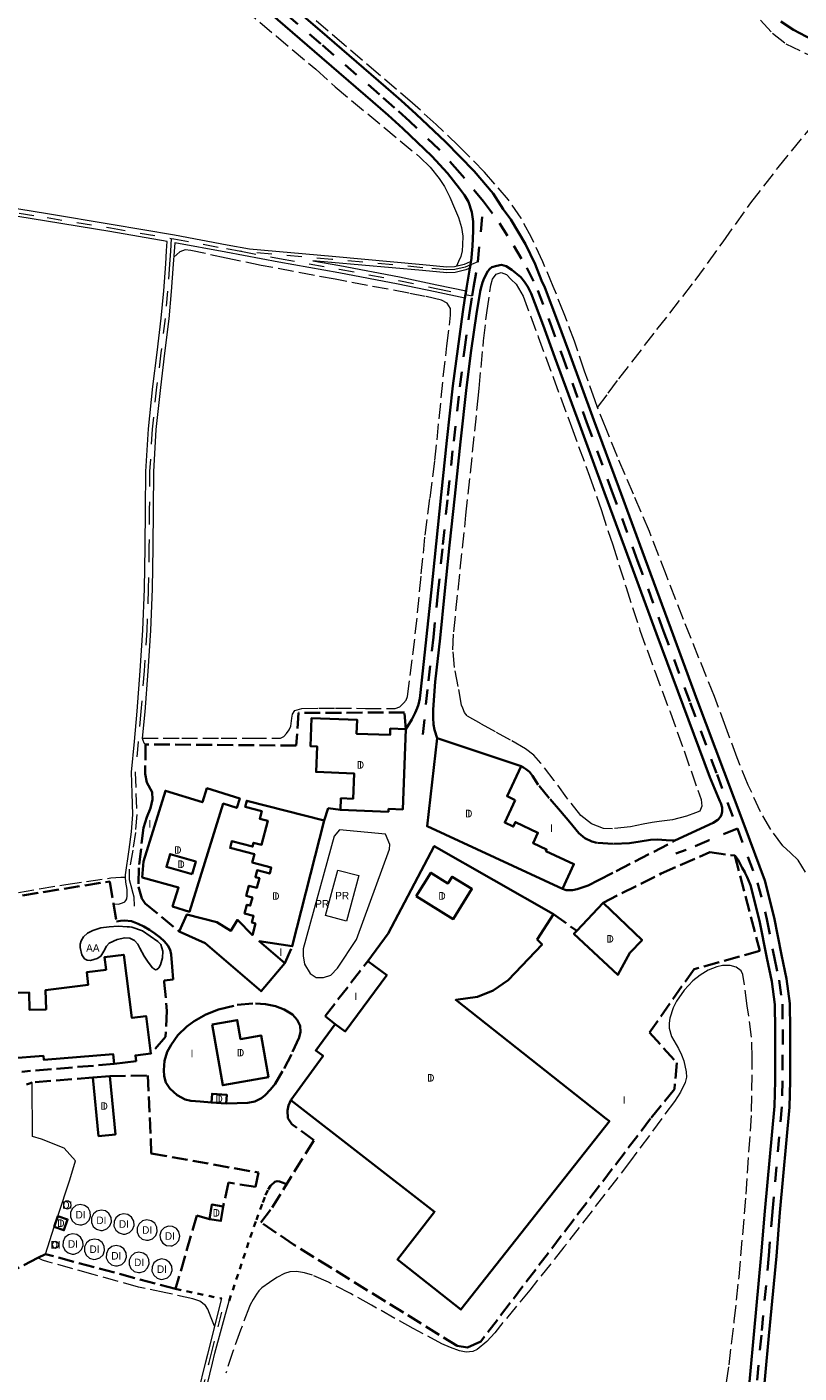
# Model space of a CAD drawing. Header units: metres. Extents: x 397317 to 400830, y 4588008 to 4590370.
# Tile 27 of 88: x 398457 to 398714, y 4588972 to 4589419. Entities that reach past the tile are written whole.
import ezdxf
from ezdxf.enums import TextEntityAlignment as Align

# ---------------------------------------------------------------- set-up
doc = ezdxf.new("R2010")
doc.units = ezdxf.units.M
doc.header["$MEASUREMENT"] = 0
for name, pattern in [('bt5mv20_nopinta', [10, 5, -5]), ('bt5mv20_tlin1', [7, 5.25, -1.75]), ('bt5mv20_tlin7', [3.75, 1.875, -1.875])]:
    doc.linetypes.add(name, pattern=pattern)
for name, color, linetype, lineweight in [('ARB01_CN', 7, 'Continuous', 15), ('ARB01_LN', 7, 'Continuous', 15), ('COB01_LN', 7, 'Continuous', 15), ('DIP01_CN', 7, 'Continuous', 15), ('DIP01_LN', 7, 'Continuous', 15), ('EDI01_CN', 7, 'Continuous', 15), ('EDI01_LN', 7, 'Continuous', 15), ('ELU02_CN', 7, 'Continuous', 15), ('ELU02_LN', 7, 'Continuous', 15), ('ESP02_LN', 7, 'Continuous', 15), ('ILL01_CN', 7, 'Continuous', 15), ('ILL01_LN', 7, 'Continuous', 15), ('PAR01_LN', 7, 'Continuous', 15), ('PAU01_LN', 7, 'Continuous', 15), ('VIA01_LN', 7, 'Continuous', 15), ('VIA04_LN', 7, 'Continuous', 15), ('VIA16_LN', 7, 'Continuous', 15), ('VIA19_LN', 7, 'Continuous', 15)]:
    doc.layers.add(name, color=color, linetype=linetype, lineweight=lineweight)
doc.styles.add('034', font='txt')

msp = doc.modelspace()

# ---------------------------------------------------------------- linework, layer by layer
at = {"layer": 'ARB01_LN', "color": 3, "linetype": 'bt5mv20_nopinta', "lineweight": 25}
msp.add_polyline3d([(398495.67, 4589119.02, 139.25), (398498.23, 4589117.29, 139.2), (398500.8, 4589115.55, 139.17), (398501.78, 4589114.49, 139.16), (398502.5, 4589112.3, 139.17), (398502.4, 4589110.04, 139.17), (398501.67, 4589107.78, 139.17), (398501.13, 4589106.79, 139.17), (398500.49, 4589106.17, 139.17), (398499.98, 4589106.09, 139.16), (398499.04, 4589106.69, 139.13), (398497.6, 4589108.62, 139.05), (398496.24, 4589110.65, 138.99), (398494.86, 4589113.27, 138.97), (398494.15, 4589114.58, 138.98), (398493.04, 4589115.79, 138.99), (398491.47, 4589116.57, 139.01), (398489.88, 4589116.7, 139.05), (398487.25, 4589116.17, 139.19), (398484.65, 4589114.91, 139.29), (398483.71, 4589113.99, 139.29), (398482.84, 4589112.23, 139.29), (398481.86, 4589110.67, 139.29), (398480.67, 4589109.87, 139.29), (398478.42, 4589109.18, 139.29), (398477.35, 4589109.27, 139.29), (398476.49, 4589109.77, 139.29), (398475.6, 4589111.06, 139.29), (398475, 4589113.45, 139.29), (398475.05, 4589114.63, 139.29), (398475.36, 4589115.68, 139.29), (398476.16, 4589117.06, 139.29), (398477.41, 4589118.22, 139.29), (398479.18, 4589119.16, 139.29), (398481.87, 4589120.05, 139.29), (398484.64, 4589120.42, 139.29), (398487.64, 4589120.55, 139.29), (398490.64, 4589120.42, 139.29), (398491.43, 4589120.33, 139.29), (398492.21, 4589120.24, 139.29), (398495.67, 4589119.02, 139.25)], dxfattribs=at)
at = {"layer": 'COB01_LN', "color": 92, "linetype": 'bt5mv20_nopinta', "lineweight": 35}
msp.add_polyline3d([(398728.66, 4589411.28, 143.45), (398727.37, 4589411.32, 143.75), (398723.97, 4589412.6, 144.76), (398720.57, 4589414.18, 145.59), (398716.28, 4589416.24, 146.07), (398712, 4589418.43, 146.4), (398707.02, 4589421.72, 146.72)], dxfattribs=at)
at = {"layer": 'DIP01_LN', "color": 6, "linetype": 'Continuous', "lineweight": 15}
for points in [[(398470.79, 4589026.63, 135.71), (398471.64, 4589026.98, 135.71), (398472.06, 4589027.79, 135.71), (398471.87, 4589028.68, 135.71), (398471.15, 4589029.24, 135.71), (398470.24, 4589029.21, 135.71), (398469.55, 4589028.61, 135.71), (398469.41, 4589027.71, 135.71), (398469.88, 4589026.93, 135.71), (398470.75, 4589026.63, 135.71), (398470.79, 4589026.63, 135.71)], [(398475.53, 4589021.35, 140.16), (398476.91, 4589021.84, 140.16), (398477.96, 4589022.86, 140.16), (398478.47, 4589024.23, 140.16), (398478.36, 4589025.69, 140.16), (398477.64, 4589026.97, 140.16), (398476.46, 4589027.82, 140.16), (398475.02, 4589028.09, 140.16), (398473.6, 4589027.74, 140.16), (398472.46, 4589026.81, 140.16), (398471.82, 4589025.5, 140.16), (398471.8, 4589024.03, 140.16), (398472.39, 4589022.7, 140.16), (398473.5, 4589021.73, 140.16), (398474.9, 4589021.33, 140.16), (398475.53, 4589021.35, 140.16)], [(398482.46, 4589019.49, 140.16), (398483.84, 4589019.98, 140.16), (398484.89, 4589021, 140.16), (398485.4, 4589022.37, 140.16), (398485.29, 4589023.83, 140.16), (398484.57, 4589025.11, 140.16), (398483.39, 4589025.96, 140.16), (398481.95, 4589026.23, 140.16), (398480.53, 4589025.88, 140.16), (398479.39, 4589024.95, 140.16), (398478.75, 4589023.64, 140.16), (398478.73, 4589022.17, 140.16), (398479.32, 4589020.84, 140.16), (398480.43, 4589019.87, 140.16), (398481.83, 4589019.47, 140.16), (398482.46, 4589019.49, 140.16)], [(398489.96, 4589018.26, 140.16), (398491.34, 4589018.75, 140.16), (398492.39, 4589019.77, 140.16), (398492.9, 4589021.14, 140.16), (398492.79, 4589022.6, 140.16), (398492.07, 4589023.88, 140.16), (398490.89, 4589024.73, 140.16), (398489.45, 4589025, 140.16), (398488.03, 4589024.65, 140.16), (398486.89, 4589023.72, 140.16), (398486.25, 4589022.41, 140.16), (398486.23, 4589020.94, 140.16), (398486.82, 4589019.61, 140.16), (398487.93, 4589018.64, 140.16), (398489.33, 4589018.24, 140.16), (398489.96, 4589018.26, 140.16)], [(398497.66, 4589016.25, 140.51), (398499.04, 4589016.74, 140.51), (398500.09, 4589017.76, 140.51), (398500.6, 4589019.13, 140.51), (398500.49, 4589020.59, 140.51), (398499.77, 4589021.87, 140.51), (398498.59, 4589022.72, 140.51), (398497.15, 4589022.99, 140.51), (398495.73, 4589022.64, 140.51), (398494.59, 4589021.71, 140.51), (398493.95, 4589020.4, 140.51), (398493.93, 4589018.93, 140.51), (398494.52, 4589017.6, 140.51), (398495.63, 4589016.63, 140.51), (398497.03, 4589016.23, 140.51), (398497.66, 4589016.25, 140.51)], [(398473.01, 4589011.63, 139.58), (398474.39, 4589012.12, 139.58), (398475.44, 4589013.14, 139.58), (398475.95, 4589014.51, 139.58), (398475.84, 4589015.97, 139.58), (398475.12, 4589017.25, 139.58), (398473.94, 4589018.1, 139.58), (398472.5, 4589018.37, 139.58), (398471.08, 4589018.02, 139.58), (398469.94, 4589017.09, 139.58), (398469.3, 4589015.78, 139.58), (398469.28, 4589014.31, 139.58), (398469.87, 4589012.98, 139.58), (398470.98, 4589012.01, 139.58), (398472.38, 4589011.61, 139.58), (398473.01, 4589011.63, 139.58)], [(398505.52, 4589014.41, 140.51), (398506.83, 4589015.03, 140.51), (398507.75, 4589016.14, 140.51), (398508.11, 4589017.55, 140.51), (398507.84, 4589018.97, 140.52), (398506.99, 4589020.14, 140.52), (398505.72, 4589020.84, 140.52), (398504.27, 4589020.93, 140.52), (398502.92, 4589020.39, 140.52), (398501.93, 4589019.34, 140.52), (398501.49, 4589017.96, 140.52), (398501.67, 4589016.52, 140.51), (398502.45, 4589015.3, 140.51), (398503.67, 4589014.52, 140.51), (398505.11, 4589014.34, 140.51), (398505.52, 4589014.41, 140.51)], [(398466.85, 4589013.6, 135.71), (398467.61, 4589013.94, 135.71), (398467.92, 4589014.7, 135.71), (398467.61, 4589015.47, 135.71), (398466.86, 4589015.81, 135.71), (398466.08, 4589015.53, 135.71), (398465.71, 4589014.79, 135.71), (398465.96, 4589014, 135.71), (398466.68, 4589013.61, 135.71), (398466.85, 4589013.6, 135.71)], [(398480.16, 4589009.89, 139.53), (398481.54, 4589010.38, 139.53), (398482.59, 4589011.4, 139.53), (398483.1, 4589012.77, 139.53), (398482.99, 4589014.23, 139.53), (398482.27, 4589015.51, 139.53), (398481.09, 4589016.36, 139.53), (398479.65, 4589016.63, 139.53), (398478.23, 4589016.28, 139.53), (398477.09, 4589015.35, 139.53), (398476.45, 4589014.04, 139.53), (398476.43, 4589012.57, 139.53), (398477.02, 4589011.24, 139.53), (398478.13, 4589010.27, 139.53), (398479.53, 4589009.87, 139.53), (398480.16, 4589009.89, 139.53)], [(398487.42, 4589007.7, 139.64), (398488.8, 4589008.19, 139.64), (398489.85, 4589009.21, 139.64), (398490.36, 4589010.58, 139.64), (398490.25, 4589012.04, 139.64), (398489.53, 4589013.32, 139.64), (398488.35, 4589014.17, 139.64), (398486.91, 4589014.44, 139.64), (398485.49, 4589014.09, 139.64), (398484.35, 4589013.16, 139.64), (398483.71, 4589011.85, 139.64), (398483.69, 4589010.38, 139.64), (398484.28, 4589009.05, 139.64), (398485.39, 4589008.08, 139.64), (398486.79, 4589007.68, 139.64), (398487.42, 4589007.7, 139.64)], [(398494.99, 4589005.5, 140.19), (398496.37, 4589005.99, 140.19), (398497.42, 4589007.01, 140.19), (398497.93, 4589008.38, 140.19), (398497.82, 4589009.84, 140.19), (398497.1, 4589011.12, 140.19), (398495.92, 4589011.97, 140.19), (398494.48, 4589012.24, 140.19), (398493.06, 4589011.89, 140.19), (398491.92, 4589010.96, 140.19), (398491.28, 4589009.65, 140.19), (398491.26, 4589008.18, 140.19), (398491.85, 4589006.85, 140.19), (398492.96, 4589005.88, 140.19), (398494.36, 4589005.48, 140.19), (398494.99, 4589005.5, 140.19)], [(398502.59, 4589003.25, 140.17), (398503.97, 4589003.74, 140.17), (398505.02, 4589004.76, 140.17), (398505.53, 4589006.13, 140.17), (398505.42, 4589007.59, 140.17), (398504.7, 4589008.87, 140.17), (398503.52, 4589009.72, 140.17), (398502.08, 4589009.99, 140.17), (398500.66, 4589009.64, 140.17), (398499.52, 4589008.71, 140.17), (398498.88, 4589007.4, 140.17), (398498.86, 4589005.93, 140.17), (398499.45, 4589004.6, 140.17), (398500.56, 4589003.63, 140.17), (398501.96, 4589003.23, 140.17), (398502.59, 4589003.25, 140.17)]]:
    msp.add_polyline3d(points, dxfattribs=at)
at = {"layer": 'EDI01_LN', "color": 1, "linetype": 'Continuous', "lineweight": 35}
for points in [[(398583.21, 4589186.07, 148.44), (398582.18, 4589159.39, 148.26), (398577.48, 4589159.57, 149.34), (398577.45, 4589158.61, 149.34), (398561.48, 4589159.23, 149.34), (398561.63, 4589163.11, 149.34), (398565.71, 4589162.95, 149.34), (398566.03, 4589171.35, 148.01), (398553.42, 4589171.84, 144.28), (398553.74, 4589180.3, 143.86), (398551.55, 4589180.38, 142.97), (398551.91, 4589189.75, 142.97), (398567.02, 4589189.17, 142.97), (398566.85, 4589184.54, 148.44), (398577.97, 4589184.12, 148.44), (398578.05, 4589186.27, 148.44), (398583.21, 4589186.07, 148.44)], [(398619.6, 4589162.48, 140.02), (398616.11, 4589155, 140.02), (398618.93, 4589153.68, 139.99), (398619.62, 4589155.15, 139.85), (398627.1, 4589151.66, 139.85), (398625.48, 4589148.19, 142.78), (398630.01, 4589146.08, 142.77), (398629.77, 4589145.56, 142.77), (398639.08, 4589141.21, 142.77), (398635.28, 4589132.99, 143.91), (398590.26, 4589153.81, 143.46), (398593.6, 4589183.02, 146.27), (398621.51, 4589173.72, 140.67), (398616.86, 4589163.76, 140.38), (398619.6, 4589162.48, 140.02)], [(398495.58, 4589136.74, 142.6), (398496, 4589142.13, 143.2), (398503.35, 4589165.59, 143.2), (398515.62, 4589161.75, 143.2), (398517.09, 4589166.44, 143.2), (398528.03, 4589163.02, 142.48), (398527.05, 4589159.89, 142.44), (398522.54, 4589161.3, 143.72), (398511.29, 4589125.4, 142.3), (398505.73, 4589127.15, 142.2), (398507.68, 4589133.39, 143.35), (398495.58, 4589136.74, 142.6)], [(398507.93, 4589118.77, 143.2), (398510.48, 4589124.47, 143.13), (398520.46, 4589121.87, 143.13), (398525.08, 4589119.07, 144.36), (398527.26, 4589122.67, 144.33), (398532.25, 4589117.65, 145.58), (398533.24, 4589121.46, 145.49), (398532.06, 4589121.77, 142.25), (398532.64, 4589124.02, 142.21), (398529.66, 4589124.79, 142.21), (398530.42, 4589127.71, 142.21), (398531.53, 4589127.42, 142.21), (398532.23, 4589130.11, 142.21), (398530.19, 4589130.64, 142.21), (398531.06, 4589134.02, 142.21), (398533.71, 4589133.34, 142.21), (398534.54, 4589136.53, 142.21), (398533.22, 4589136.88, 142.21), (398533.81, 4589139.15, 142.21), (398537.98, 4589138.07, 146.16), (398538.5, 4589140.07, 146.33), (398532.17, 4589141.72, 142.51), (398532.89, 4589144.48, 142.51), (398524.82, 4589146.58, 142.51), (398525.41, 4589148.85, 142.51), (398532.3, 4589147.06, 142.51), (398532.62, 4589148.31, 142.51), (398535.28, 4589147.62, 142.51), (398537.36, 4589155.62, 143.14), (398534.69, 4589156.31, 142.48), (398535.34, 4589158.79, 142.33), (398529.83, 4589160.22, 142.33), (398530.35, 4589162.24, 142.33), (398556.09, 4589155.71, 146.07), (398545.49, 4589113.91, 146), (398534.51, 4589115.59, 146), (398543.05, 4589108.27, 143.73), (398535.1, 4589098.99, 143.71), (398516.5, 4589114.94, 143.47), (398507.93, 4589118.77, 143.2)], [(398544.95, 4589062.81, 141.83), (398592.76, 4589025.7, 143.38), (398580.43, 4589009.82, 140.84), (398586.19, 4589005.26, 141.32), (398601.5, 4588993.18, 142.6), (398650.9, 4589055.78, 142.6), (398649.69, 4589056.73, 142.6), (398599.82, 4589096.1, 142.6), (398607.06, 4589097.14, 142.1), (398612.22, 4589099.16, 141.86), (398617.19, 4589102.66, 141.86), (398628.52, 4589114.46, 141.86), (398626.9, 4589116.12, 146.37), (398632.3, 4589124.63, 142.11), (398592.67, 4589147.21, 144.67), (398577.35, 4589118.12, 144.4), (398570.61, 4589108.96, 144.4), (398576.87, 4589104.35, 144.4), (398563.07, 4589085.59, 143.09), (398559.74, 4589088.05, 141.3), (398553.28, 4589079.28, 141.19), (398555.74, 4589077.47, 141.85), (398544.95, 4589062.81, 141.83)], [(398512.17, 4589137.82, 144.03), (398503.65, 4589140.27, 144.03), (398504.87, 4589144.53, 144.03), (398513.39, 4589142.08, 144.03), (398512.17, 4589137.82, 144.03)], [(398586.7, 4589130.55, 142.82), (398598.95, 4589122.94, 144.56), (398605.17, 4589132.95, 146.23), (398598.6, 4589137.03, 144.84), (398597.23, 4589134.82, 143.63), (398591.55, 4589138.35, 143.43), (398586.7, 4589130.55, 142.82)], [(398648.78, 4589128.39, 142.48), (398640.01, 4589119.02, 142.91), (398639.1, 4589118.05, 142.95), (398653.71, 4589104.37, 142.95), (398657.66, 4589111.71, 142.48), (398661.75, 4589115.99, 142.48), (398648.78, 4589128.39, 142.48)], [(398486.35, 4589074.82, 141.02), (398485.93, 4589078.07, 142.7), (398462.87, 4589076.19, 142.68), (398462.76, 4589077.5, 142.61), (398451.4, 4589076.57, 141.83), (398450.69, 4589098.35, 141.66), (398458.02, 4589098.59, 141.66), (398458.2, 4589092.77, 141.7), (398463.66, 4589092.95, 143.54), (398463.45, 4589099.32, 141.52), (398477.71, 4589101.14, 144.98), (398477.18, 4589105.27, 144.81), (398483.62, 4589106.1, 144.8), (398483.09, 4589110.3, 144.52), (398489.47, 4589111.12, 144.42), (398492.18, 4589090.11, 144.41), (398496.89, 4589090.72, 142.95), (398498.49, 4589078.31, 142.4), (398493.33, 4589077.65, 142.24), (398493.58, 4589075.75, 141.08), (398486.35, 4589074.82, 141.02)], [(398518.85, 4589087.91, 140.34), (398522.37, 4589067.74, 140.33), (398537.53, 4589070.39, 140.38), (398535.11, 4589084.28, 143.59), (398528.29, 4589083.09, 143.59), (398527.19, 4589089.37, 143.59), (398518.85, 4589087.91, 140.34)], [(398484.82, 4589070.79, 145.44), (398479.24, 4589070.25, 145.44), (398481.12, 4589050.86, 145.44), (398486.7, 4589051.4, 145.44), (398484.82, 4589070.79, 145.44)], [(398523.51, 4589061.61, 139.06), (398523.71, 4589064.59, 139.06), (398518.83, 4589064.92, 139.06), (398518.63, 4589061.94, 139.06), (398523.51, 4589061.61, 139.06)], [(398517.98, 4589023.21, 141.37), (398521.76, 4589022.62, 141.37), (398522.51, 4589027.46, 141.37), (398518.73, 4589028.05, 141.37), (398517.98, 4589023.21, 141.37)], [(398466.4, 4589020.63, 135.02), (398469.59, 4589019.55, 135.02), (398470.8, 4589023.13, 135.02), (398467.57, 4589024.22, 135.02), (398466.4, 4589020.63, 135.02)]]:
    msp.add_polyline3d(points, dxfattribs=at)
at = {"layer": 'ELU02_LN', "color": 3, "linetype": 'Continuous', "lineweight": 15}
for points in [[(398559.38, 4589150.48, 139.89), (398549.14, 4589113.08, 138.8), (398549.08, 4589110.73, 138.78), (398549.56, 4589107.95, 138.7), (398551.45, 4589104.82, 138.5), (398553.42, 4589103.57, 138.5), (398555.85, 4589103.48, 138.5), (398558.28, 4589104.27, 138.58), (398560.54, 4589106.6, 138.72), (398566.79, 4589116.13, 139.29), (398577.78, 4589146.17, 139.52), (398577.86, 4589147.74, 139.52), (398576.42, 4589151.19, 139.77), (398561.17, 4589152.58, 139.97), (398559.38, 4589150.48, 139.89)], [(398556.55, 4589124.1, 139.23), (398560.63, 4589139.25, 139.24), (398567.55, 4589137.39, 139.24), (398563.47, 4589122.24, 139.23), (398556.55, 4589124.1, 139.23)]]:
    msp.add_polyline3d(points, dxfattribs=at)
at = {"layer": 'ESP02_LN', "color": 254, "linetype": 'bt5mv20_tlin7', "lineweight": 35}
for points in [[(398524.49, 4588996.11, 132.39), (398528.01, 4589006.61, 132.88), (398531.52, 4589017.1, 133.38), (398533.55, 4589022.95, 133.94), (398535.69, 4589028.76, 134.64), (398536.62, 4589031.16, 134.72), (398537.51, 4589033.06, 134.69), (398538.29, 4589034.32, 134.68), (398539.66, 4589035.6, 134.77), (398540.42, 4589035.83, 134.89), (398541.25, 4589035.72, 135.09), (398542.43, 4589035.29, 135.42), (398543.61, 4589034.87, 135.75)], [(398506.69, 4589000.04, 133.02), (398522.05, 4588996.81, 132.46)]]:
    msp.add_polyline3d(points, dxfattribs=at)
at = {"layer": 'ILL01_LN', "color": 150, "linetype": 'bt5mv20_tlin1', "lineweight": 35}
for points in [[(398583.21, 4589186.07, 139.84), (398582.79, 4589191.57, 140.32), (398547.52, 4589191.5, 140.53), (398546.82, 4589180.61, 140.53), (398496.76, 4589180.99, 140.56), (398496.56, 4589171.17, 140.56), (398497.12, 4589168.32, 140.56), (398498.9, 4589165.13, 140.55), (398499.07, 4589162.63, 140.55), (398498.4, 4589159.76, 140.55), (398497.14, 4589156.8, 140.55), (398496.03, 4589153.26, 140.23), (398494.47, 4589139.96, 139.95), (398494.34, 4589133.67, 139.72), (398495.49, 4589129.73, 139.64), (398496.63, 4589128.15, 139.59), (398507.93, 4589118.77, 139.21)], [(398635.28, 4589132.99, 136.23), (398636.5, 4589132.6, 136.23), (398638.62, 4589132.56, 136.23), (398640.21, 4589132.85, 136.23), (398641.44, 4589133.28, 136.23), (398643.8, 4589134.13, 136.23), (398647.29, 4589135.88, 136.21), (398653.16, 4589138.88, 136.13), (398672.64, 4589149.02, 135.67), (398669.74, 4589149.2, 135.67), (398666.84, 4589149.37, 135.67), (398664.51, 4589149.3, 135.68), (398661.04, 4589148.72, 135.71), (398657.56, 4589148.17, 135.77), (398652.1, 4589147.9, 136.07), (398646.64, 4589148.31, 136.42), (398644.99, 4589148.71, 136.48), (398642.66, 4589149.8, 136.57), (398640.75, 4589151.44, 136.63), (398637.68, 4589155.1, 136.64), (398634.62, 4589158.76, 136.67), (398630.89, 4589163.18, 137.05), (398627.16, 4589167.61, 137.47), (398625.3, 4589170.5, 137.6), (398624.31, 4589171.87, 137.64), (398623.04, 4589172.9, 137.66), (398622.27, 4589173.31, 137.66), (398621.51, 4589173.72, 137.66)], [(398556.09, 4589155.71, 139.61), (398557.42, 4589159.79, 139.92), (398561.48, 4589159.23, 139.92)], [(398648.78, 4589128.39, 137.29), (398668.03, 4589138.04, 135.95), (398684.19, 4589145.14, 135.14), (398692.54, 4589144.05, 134.72), (398700.85, 4589112.35, 134.64), (398679.02, 4589106.33, 133.7), (398664.18, 4589085.28, 134.14), (398673.27, 4589075.15, 133.4), (398672.47, 4589066.46, 133.4), (398664.56, 4589056.64, 133.32), (398608.16, 4588982.6, 130.87), (398603.68, 4588980.54, 130.41), (398600.25, 4588981.13, 130.41), (398545.91, 4589014.81, 132.95), (398535.03, 4589022.16, 134.3), (398538.77, 4589027.05, 135.6), (398552.64, 4589049.44, 136.04), (398545.3, 4589054.79, 136.05), (398544.01, 4589056.79, 136.05), (398543.92, 4589059.31, 136.05), (398544.23, 4589061.03, 136.05), (398544.95, 4589062.81, 136.05)], [(398379.79, 4589118.6, 138.88), (398484.87, 4589135.46, 139.58), (398484.91, 4589135.22, 139.58), (398486.12, 4589127.98, 139.44), (398487.09, 4589122.19, 139.32), (398488.41, 4589122.33, 139.32), (398489.72, 4589122.48, 139.32), (398492.03, 4589122.25, 139.32), (398494.28, 4589121.4, 139.32), (398496.19, 4589120.45, 139.18), (398497.99, 4589119.38, 139.04), (398499.81, 4589118.17, 139.03), (398501.57, 4589116.87, 139.03), (398502.94, 4589115.63, 139.03), (398504.09, 4589114.15, 139.03), (398504.85, 4589112.71, 138.96), (398505.22, 4589111.17, 138.86), (398505.57, 4589107.03, 138.71), (398505.92, 4589102.9, 138.56), (398502.9, 4589102.5, 138.76), (398502.95, 4589102, 138.74), (398503.81, 4589092.49, 138.42), (398503.4, 4589083.79, 138.12), (398498.49, 4589078.31, 137.82)], [(398632.3, 4589124.63, 137.29), (398640.01, 4589119.02, 137.29)], [(398543.05, 4589108.27, 138.98), (398545.49, 4589113.91, 139.4)], [(398559.74, 4589088.05, 137.64), (398556.37, 4589090.68, 137.99), (398570.61, 4589108.96, 138.88)], [(398518.63, 4589061.94, 136.98), (398514.91, 4589062.34, 136.97), (398511.81, 4589062.57, 136.96), (398509.86, 4589062.97, 137.01), (398507.2, 4589064.42, 137.22), (398504.77, 4589066.68, 137.43), (398503.51, 4589068.66, 137.54), (398502.94, 4589070.78, 137.63), (398502.76, 4589072.77, 137.7), (398503, 4589075.82, 137.79), (398503.96, 4589078.8, 137.89), (398505.22, 4589081.2, 137.98), (398507.49, 4589084.4, 138.12), (398510.41, 4589087.21, 138.26), (398512.91, 4589089.05, 138.34), (398516.77, 4589091.24, 138.42), (398520.96, 4589092.89, 138.45), (398527.12, 4589094.4, 138.4), (398533.28, 4589094.94, 138.19), (398536.59, 4589094.7, 138), (398539.91, 4589093.98, 137.81), (398542.84, 4589092.91, 137.67), (398545.55, 4589091.19, 137.54), (398547.16, 4589089.48, 137.38), (398548.08, 4589087.46, 137.24), (398548.2, 4589085.51, 137.19), (398547.72, 4589083.58, 137.18), (398545.21, 4589077.9, 137.18), (398542.27, 4589072.37, 137.18), (398539.75, 4589068.2, 137.14), (398538.29, 4589066.26, 137.11), (398536.53, 4589064.42, 137.07), (398535.21, 4589063.4, 137.02), (398533.05, 4589062.35, 136.89), (398530.74, 4589061.92, 136.82), (398527.17, 4589061.74, 136.82), (398523.51, 4589061.61, 136.82)], [(398486.35, 4589074.82, 137.53), (398455.61, 4589072.24, 137.24)], [(398484.82, 4589070.79, 137.79), (398497.52, 4589070.97, 137.18), (398498.64, 4589045.1, 136.63), (398534.31, 4589038.68, 134.77), (398533.22, 4589034.02, 134.39), (398524.3, 4589035.36, 134.58), (398522.51, 4589027.46, 134.58)], [(398479.24, 4589070.25, 137.41), (398459.1, 4589068.67, 137.18), (398458.11, 4589068.31, 137.14), (398457.11, 4589067.96, 137.1)], [(398463.44, 4589011.62, 134.17), (398460.95, 4589010.36, 133.93), (398454.03, 4589006.84, 133.26), (398448.39, 4588992.99, 132.75), (398382.09, 4589012.88, 133.59), (398369.36, 4589016.54, 134.22), (398369.89, 4589025.12, 134.92), (398370.72, 4589029.68, 135.21), (398372, 4589034.29, 135.48), (398374.16, 4589042.78, 135.48), (398376.46, 4589051.23, 135.48), (398377.88, 4589056.09, 135.48), (398379.3, 4589060.94, 135.48), (398379.32, 4589061, 135.48), (398380.77, 4589060.95, 135.48), (398382.25, 4589060.9, 135.48), (398386.88, 4589060.85, 135.56), (398391.51, 4589060.97, 135.7), (398394.57, 4589061.32, 135.8), (398397.5, 4589062.21, 135.86), (398399.7, 4589063.16, 135.86), (398402.61, 4589064.42, 136.44)], [(398517.98, 4589023.21, 133.39), (398513.77, 4589024.46, 133.39), (398506.69, 4589000.04, 133.02), (398463.44, 4589011.62, 134.17)]]:
    msp.add_polyline3d(points, dxfattribs=at)
at = {"layer": 'PAR01_LN', "color": 3, "linetype": 'bt5mv20_tlin1', "lineweight": 15}
for points in [[(398518.69, 4589434.56, 149.53), (398540.12, 4589416.4, 148.63), (398553.3, 4589405.33, 148.08), (398559.78, 4589399.46, 147.8), (398587.91, 4589376.11, 146.62), (398591.34, 4589372.81, 146.5), (398594.33, 4589369.08, 146.41), (398596.06, 4589366.38, 146.33), (398597.87, 4589362.84, 146.18), (398599.43, 4589359.2, 145.99), (398600.72, 4589356.05, 145.81), (398601.77, 4589352.81, 145.63), (398602.13, 4589349.93, 145.49), (398602.03, 4589347.04, 145.36), (398601.91, 4589345.02, 145.27), (398601.45, 4589343.08, 145.15), (398600.76, 4589341.49, 145), (398600.07, 4589339.9, 144.86)], [(398646.96, 4589292.93, 141.43), (398646.09, 4589295.14, 141.54), (398642.63, 4589305.04, 142.4), (398639.25, 4589314.94, 143.26), (398635.81, 4589324.09, 143.8), (398632.22, 4589333.2, 144.24), (398628.72, 4589341.38, 144.55), (398624.94, 4589349.45, 144.83), (398621.51, 4589355.89, 144.96), (398617.38, 4589361.91, 145.12), (398609.41, 4589371.15, 145.92), (398600.84, 4589379.79, 146.78), (398593.26, 4589387.04, 147.25), (398585.49, 4589394.06, 147.69), (398574.12, 4589403.76, 148.29), (398562.75, 4589413.46, 148.87), (398553.3, 4589421.54, 149.31)], [(398701.03, 4589421.63, 147.94), (398705.03, 4589417.35, 147.78), (398709.48, 4589413.84, 147.64), (398715.73, 4589410.8, 147.29), (398718.85, 4589409.34, 147.1), (398721.6, 4589407.35, 146.94), (398728.61, 4589400.32, 146.57), (398729.37, 4589399.52, 146.54)], [(398646.96, 4589292.93, 141.43), (398650.49, 4589297.7, 141.64), (398654.01, 4589302.46, 141.84), (398666.67, 4589318.83, 142.62), (398679.42, 4589335.13, 143.43), (398688.65, 4589348.02, 143.97), (398697.88, 4589360.9, 144.5), (398706.98, 4589372.68, 145.48), (398716.4, 4589384.22, 146.29), (398722.89, 4589391.87, 146.42), (398729.37, 4589399.52, 146.54)], [(398495.63, 4589183.06, 141.18), (398508.73, 4589183.08, 141.07), (398521.82, 4589183.09, 140.95), (398531.71, 4589183.09, 140.93), (398541.61, 4589183.1, 140.91), (398542.71, 4589183.6, 140.88), (398543.6, 4589184.62, 140.85), (398544.4, 4589185.81, 140.85), (398545.03, 4589187.04, 140.85), (398545.39, 4589189.73, 140.85), (398545.59, 4589191.08, 140.85), (398546.35, 4589192.24, 140.85), (398548.69, 4589192.88, 140.85), (398554.28, 4589193, 140.85), (398559.87, 4589193.07, 140.85), (398569.78, 4589192.97, 140.73), (398579.69, 4589192.95, 140.61), (398581.2, 4589193.48, 140.61), (398582.5, 4589194.66, 140.61), (398583.3, 4589195.72, 140.61), (398583.72, 4589196.9, 140.61), (398585.59, 4589210.79, 140.71), (398587.13, 4589224.7, 140.89), (398588.34, 4589237.62, 141.02), (398589.63, 4589250.53, 141.25), (398591.26, 4589262.91, 141.67), (398592.89, 4589275.29, 142.17), (398594.3, 4589289.21, 142.73), (398595.66, 4589303.13, 143.29), (398596.85, 4589313.39, 143.7), (398598.1, 4589323.65, 144.1), (398598.1, 4589325.79, 144.1), (398596.98, 4589327.58, 144.12), (398595.09, 4589328.6, 144.14), (398589.67, 4589329.85, 144.1), (398584.23, 4589330.94, 144.08), (398559.7, 4589335.54, 144.3), (398535.18, 4589340.14, 144.52), (398523.49, 4589342.61, 144.61), (398511.81, 4589345.13, 144.7), (398509.88, 4589345.29, 144.61), (398508.17, 4589344.69, 144.72), (398507.14, 4589343.8, 145.03), (398506.11, 4589342.9, 145.33)], [(398607.28, 4589296, 142.64), (398607.59, 4589299.31, 142.75), (398609.04, 4589315.15, 143.33), (398610.12, 4589324.41, 143.87), (398611.45, 4589333.64, 144.23), (398612.04, 4589335.58, 144.23), (398613.22, 4589337.3, 144.23), (398614.94, 4589337.84, 144.23), (398616.64, 4589337.11, 144.23), (398618.27, 4589335.52, 144.23), (398619.89, 4589333.93, 144.23), (398622.17, 4589329.97, 144.24), (398627.17, 4589316.48, 143.6), (398632.16, 4589302.99, 142.95), (398638.23, 4589286.56, 142.15), (398644.28, 4589270.12, 141.32), (398648.21, 4589258.76, 140.6), (398651.96, 4589247.34, 139.76), (398656.41, 4589233.12, 138.63), (398660.98, 4589218.94, 137.55), (398665.94, 4589205.34, 136.76), (398671.01, 4589191.77, 136.12), (398675.66, 4589178.8, 135.55), (398680.26, 4589165.8, 135.09), (398681.34, 4589162.71, 135.02), (398681.55, 4589160.45, 135.1), (398680.91, 4589158.85, 135.1), (398679.51, 4589158.21, 135.1), (398676.5, 4589157.18, 135.1), (398671.83, 4589155.97, 135.1), (398667.36, 4589155.39, 135.1), (398665.06, 4589155.01, 135.1), (398662.11, 4589154.43, 135.1), (398657.83, 4589153.6, 135.1), (398651.95, 4589152.96, 135.1), (398648.94, 4589153.08, 135.1), (398644.91, 4589154.64, 135.46), (398641.38, 4589157.36, 135.82), (398636.76, 4589163.19, 136.27), (398632.52, 4589169.04, 136.67), (398628.11, 4589174.75, 136.72), (398625.74, 4589177.4, 136.69), (398622.98, 4589179.56, 136.77), (398618, 4589182.41, 137.52), (398612.97, 4589185.19, 138.27), (398608.27, 4589187.8, 138.5), (398603.59, 4589190.49, 138.65), (398602.67, 4589191.62, 138.65), (398602.11, 4589193.06, 138.68), (398601.73, 4589194.05, 138.8), (398600.59, 4589200.27, 139.04), (398599.44, 4589206.5, 139.28), (398598.87, 4589212.42, 139.52), (398599.14, 4589218.37, 139.75), (398603.21, 4589257.19, 141.19), (398607.28, 4589296, 142.64)], [(398716, 4589138.58, 133.02), (398713.61, 4589142.53, 133.18), (398711.09, 4589144.94, 133.19), (398708.48, 4589147.29, 133.19), (398704.46, 4589152.75, 133.28), (398701.08, 4589158.6, 133.41), (398697.02, 4589167.48, 133.71), (398693.33, 4589176.49, 134.13), (398689.6, 4589186.71, 134.83), (398685.79, 4589196.9, 135.54), (398680.62, 4589209.69, 135.95), (398675.46, 4589222.48, 136.48), (398669.82, 4589237.11, 137.59), (398664.14, 4589251.73, 138.71), (398658.87, 4589264.18, 139.66), (398653.54, 4589276.6, 140.6), (398649.74, 4589285.84, 141.09), (398646.96, 4589292.93, 141.43)], [(398454.46, 4589131.83, 140.31), (398470.2, 4589134.44, 140.24), (398485.24, 4589136.65, 140.35), (398488.5, 4589136.9, 139.99), (398490.09, 4589136.91, 139.83)], [(398688.5, 4589107.51, 132.77), (398686.59, 4589107.12, 132.74), (398683.73, 4589105.99, 132.68), (398681, 4589104.31, 132.64), (398678.62, 4589102.42, 132.63), (398675.67, 4589099.37, 132.65), (398673.16, 4589095.71, 132.64), (398672.01, 4589093.48, 132.6), (398670.9, 4589090.06, 132.49), (398670.69, 4589088.37, 132.45), (398670.73, 4589086.72, 132.43), (398671.54, 4589083.98, 132.43), (398673.78, 4589079.92, 132.43), (398674.86, 4589077.88, 132.43), (398675.6, 4589075.8, 132.43), (398676.36, 4589072.2, 132.43), (398676.44, 4589070.36, 132.43), (398676.08, 4589068.61, 132.43), (398674.49, 4589065.38, 132.28), (398672.46, 4589062.34, 132.08), (398657.93, 4589042.64, 131.64), (398635.76, 4589013.88, 131.18), (398624.39, 4588999.68, 130.89), (398612.75, 4588985.5, 130.48), (398610.09, 4588982.53, 130.37), (398606.94, 4588979.95, 130.24), (398605.53, 4588979.29, 130.19), (398603.24, 4588979.01, 130.1), (398601.02, 4588979.43, 130.02)], [(398688.88, 4588962.01, 131.5), (398690.63, 4588974.79, 131.45), (398692.38, 4588989.4, 131.42), (398693.97, 4589004.04, 131.45), (398696.35, 4589031.5, 131.94), (398698.13, 4589058.98, 132.54), (398698.36, 4589076.76, 132.75), (398698.12, 4589083.74, 132.79), (398696.69, 4589094.16, 132.79), (398695.26, 4589104.58, 132.79), (398694.71, 4589105.72, 132.79), (398692.96, 4589106.92, 132.79), (398690.97, 4589107.49, 132.79), (398688.5, 4589107.51, 132.77)], [(398519.65, 4588987.68, 132.56), (398518.55, 4588990.49, 132.62), (398517.46, 4588993.29, 132.68), (398516.65, 4588994.56, 132.69), (398514.72, 4588995.93, 132.66), (398512.47, 4588996.77, 132.66), (398503.42, 4588998.73, 132.79), (398494.41, 4589000.67, 132.93), (398479.32, 4589004.81, 133.17), (398464.25, 4589009.1, 133.42), (398462.44, 4589009.55, 133.5), (398460.95, 4589010.36, 133.93)], [(398601.02, 4588979.43, 130.02), (398598.07, 4588980.53, 129.9), (398595.17, 4588981.84, 129.81), (398585.71, 4588986.84, 129.75), (398571.83, 4588994.64, 130.01), (398564.78, 4588998.51, 130.15), (398557.49, 4589002.27, 130.22), (398552.22, 4589004.59, 130.23), (398549.56, 4589005.41, 130.23), (398546.91, 4589005.86, 130.23), (398544.62, 4589005.68, 130.23), (398542.92, 4589005.13, 130.23), (398540.38, 4589003.83, 130.23), (398537.87, 4589002.21, 130.23), (398535.41, 4589000.42, 130.17), (398534.39, 4588999.42, 130.16), (398533.55, 4588998.28, 130.23), (398532.51, 4588996.52, 130.54), (398531.47, 4588994.76, 130.95), (398531.27, 4588994.23, 130.93), (398528.28, 4588986.38, 130.64), (398525.72, 4588979.24, 130.42), (398523.4, 4588972.02, 130.28)]]:
    msp.add_polyline3d(points, dxfattribs=at)
at = {"layer": 'PAU01_LN', "color": 202, "linetype": 'Continuous', "lineweight": 15}
for points in [[(398467.57, 4589024.22, 134.55), (398471.54, 4589036.3, 134.92), (398473.43, 4589042.63, 135.07), (398469.63, 4589046.79, 135.21), (398462.18, 4589049.79, 136.11), (398459.2, 4589050.68, 136.17), (398459.1, 4589068.67, 137.18)], [(398463.44, 4589011.62, 134.17), (398466.4, 4589020.63, 134.44)]]:
    msp.add_polyline3d(points, dxfattribs=at)
at = {"layer": 'VIA01_LN', "color": 6, "linetype": 'bt5mv20_nopinta', "lineweight": 35}
for points in [[(398609.06, 4589361.41, 144.65), (398601.16, 4589370.95, 144.92), (398594.16, 4589378.83, 145.15), (398584.45, 4589388.05, 146.52), (398579.48, 4589392.55, 147.19), (398574.44, 4589396.97, 147.61), (398554.95, 4589413.77, 148.39), (398535.46, 4589430.56, 149.16)], [(398588.87, 4589184.28, 140.03), (398590.75, 4589202.08, 140.08), (398592.39, 4589216.58, 140.45), (398593.86, 4589231.09, 140.85), (398595.52, 4589247.39, 141.31), (398597.19, 4589263.68, 141.78), (398599.12, 4589281.76, 142.4), (398601.15, 4589299.83, 143.1), (398602.71, 4589312.15, 143.66), (398604.4, 4589324.45, 144.24), (398605.29, 4589330, 144.5), (398605.74, 4589332.85, 144.64), (398607.13, 4589341.28, 144.85), (398607.14, 4589341.33, 144.85), (398609.06, 4589361.41, 144.65)], [(398609.06, 4589361.41, 144.65), (398614.33, 4589354.22, 144.28), (398619.09, 4589346.68, 143.9), (398623.45, 4589339.41, 143.47), (398627.14, 4589331.84, 143.05), (398631.17, 4589321.12, 142.52), (398635.13, 4589310.38, 142.05), (398643.37, 4589287.9, 141.25), (398651.62, 4589265.44, 140.35), (398660.24, 4589242.03, 139.02), (398668.88, 4589218.63, 137.73), (398677.73, 4589194.82, 136.81), (398686.63, 4589171.02, 135.84), (398693.39, 4589153.03, 134.97)], [(398693.39, 4589153.03, 134.97), (398683.97, 4589149.14, 135.33), (398676.33, 4589145.98, 135.62), (398672.99, 4589144.69, 135.8)], [(398693.39, 4589153.03, 134.97), (398700.13, 4589135.02, 134.09), (398703.22, 4589122.88, 133.7), (398705.59, 4589110.55, 133.55), (398707.28, 4589102.67, 133.55), (398708.37, 4589094.71, 133.55), (398708.46, 4589086.25, 133.51), (398708.44, 4589077.79, 133.43), (398708.43, 4589069.18, 133.24), (398708.19, 4589060.58, 133.09), (398705.03, 4589025.68, 133.09), (398703.85, 4589011.17, 133.09), (398701.37, 4588984.66, 133.11), (398698.9, 4588958.14, 133.21), (398697.87, 4588946.75, 133.31), (398696.84, 4588935.36, 133.39), (398696.18, 4588926.85, 133.41), (398695.52, 4588918.35, 133.44), (398695.08, 4588911.29, 133.46), (398694.61, 4588904.24, 133.45), (398692.93, 4588883.53, 133.28), (398692.21, 4588874.88, 133.25), (398689.95, 4588853.82, 133.08)]]:
    msp.add_polyline3d(points, dxfattribs=at)
at = {"layer": 'VIA04_LN', "color": 1, "linetype": 'Continuous', "lineweight": 35}
for points in [[(398633.52, 4589322, 142.52), (398629.45, 4589332.83, 143.05), (398628.33, 4589335.12, 143.17), (398626.15, 4589340.6, 143.47), (398622.94, 4589347.23, 143.9), (398618.07, 4589355.46, 144.28), (398615.59, 4589358.89, 144.54), (398612.26, 4589364.05, 144.65), (398605.98, 4589371.45, 145.15), (398596.43, 4589381.17, 145.15), (398586.67, 4589390.44, 146.52), (398581.65, 4589394.98, 147.19), (398576.58, 4589399.43, 147.61), (398557.08, 4589416.24, 148.39), (398537.59, 4589433.03, 149.16)], [(398583.21, 4589186.07, 139.84), (398585.23, 4589189.3, 140.1), (398586.32, 4589191.43, 140.1), (398587.03, 4589193.04, 140.1), (398587.48, 4589194.27, 140.1), (398587.87, 4589196.29, 140.08), (398588.49, 4589202.35, 140.08), (398590.13, 4589216.82, 140.45), (398591.6, 4589231.32, 140.85), (398593.26, 4589247.62, 141.31), (398594.93, 4589263.92, 141.78), (398596.86, 4589282.01, 142.4), (398598.89, 4589300.1, 143.1), (398600.46, 4589312.45, 143.66), (398602.15, 4589324.78, 144.24), (398602.86, 4589329.26, 144.45), (398603.06, 4589330.47, 144.51), (398603.25, 4589331.68, 144.57), (398603.5, 4589333.22, 144.64), (398604.48, 4589339.19, 144.79), (398604.66, 4589340.3, 144.82), (398604.85, 4589341.42, 144.85), (398604.88, 4589341.59, 144.85), (398605.42, 4589346.59, 144.85), (398605.63, 4589351.62, 144.85), (398605.59, 4589354.79, 144.84), (398605.1, 4589357.8, 144.85), (398604.06, 4589361.26, 144.89), (398602.72, 4589363.52, 144.95), (398601.02, 4589365.76, 145.09), (398597.1, 4589370.82, 145.12), (398591.88, 4589376.5, 145.15), (398582.23, 4589385.66, 146.52), (398577.31, 4589390.11, 147.19), (398572.3, 4589394.51, 147.61), (398552.82, 4589411.29, 148.39), (398533.33, 4589428.09, 149.16)], [(398593.6, 4589183.02, 140.01), (398592.79, 4589185.84, 140.04), (398592.43, 4589187.61, 140.05), (398592.28, 4589189.86, 140.06), (398592.28, 4589192.44, 140.07), (398592.74, 4589198.81, 140.08), (398593.01, 4589201.81, 140.08), (398594.65, 4589216.34, 140.45), (398596.12, 4589230.86, 140.85), (398597.78, 4589247.15, 141.31), (398599.45, 4589263.44, 141.78), (398601.38, 4589281.51, 142.4), (398603.41, 4589299.56, 143.1), (398604.96, 4589311.85, 143.66), (398606.65, 4589324.12, 144.24), (398607.9, 4589331.54, 144.64), (398608.12, 4589332.49, 144.64), (398608.69, 4589334.51, 144.64), (398609.21, 4589335.92, 144.67), (398610.48, 4589338.27, 144.7), (398611.17, 4589339.01, 144.69), (398611.81, 4589339.55, 144.68), (398613.45, 4589340.05, 144.56), (398615.05, 4589340.31, 144.25), (398616.59, 4589339.96, 143.91), (398618.42, 4589338.74, 143.58), (398621.39, 4589336.28, 143.38), (398622.68, 4589334.74, 143.28), (398623.76, 4589333.04, 143.17), (398623.77, 4589333.03, 143.17), (398624.83, 4589330.85, 143.05), (398628.82, 4589320.25, 142.52), (398632.78, 4589309.51, 142.05), (398641.02, 4589287.04, 141.25), (398649.27, 4589264.57, 140.35), (398657.89, 4589241.17, 139.02), (398666.53, 4589217.76, 137.73), (398675.38, 4589193.94, 136.81), (398684.28, 4589170.14, 135.84), (398687.6, 4589162.17, 135.33), (398687.92, 4589161.43, 135.31), (398688.29, 4589160.05, 135.31), (398688.3, 4589158.58, 135.31), (398688.17, 4589157.7, 135.31), (398687.79, 4589156.9, 135.31), (398686.85, 4589155.87, 135.35), (398685.34, 4589154.93, 135.37), (398672.64, 4589149.02, 135.67)], [(398701.4, 4588957.91, 133.21), (398703.86, 4588984.42, 133.11), (398706.35, 4589010.95, 133.09), (398707.53, 4589025.48, 133.09), (398710.69, 4589060.43, 133.09), (398710.94, 4589069.15, 133.24), (398710.95, 4589077.79, 133.43), (398710.97, 4589086.26, 133.51), (398710.88, 4589094.89, 133.55), (398709.75, 4589103.1, 133.55), (398708.05, 4589111.05, 133.55), (398705.67, 4589123.42, 133.7), (398702.53, 4589135.77, 134.09), (398695.73, 4589153.91, 134.97), (398688.98, 4589171.9, 135.84), (398680.08, 4589195.69, 136.81), (398671.23, 4589219.5, 137.73), (398662.59, 4589242.9, 139.02), (398653.97, 4589266.31, 140.35), (398645.73, 4589288.76, 141.25), (398637.48, 4589311.25, 142.05), (398633.52, 4589322, 142.52)], [(398696.4, 4588958.37, 133.21), (398698.87, 4588984.89, 133.11), (398701.35, 4589011.39, 133.09), (398702.54, 4589025.88, 133.09), (398705.69, 4589060.73, 133.09), (398705.92, 4589069.22, 133.24), (398705.93, 4589077.79, 133.43), (398705.95, 4589086.24, 133.51), (398705.86, 4589094.53, 133.55), (398704.81, 4589102.23, 133.55), (398703.13, 4589110.05, 133.55), (398700.78, 4589122.33, 133.7), (398697.73, 4589134.27, 134.09), (398696.65, 4589136.85, 134.26), (398696.02, 4589138.15, 134.26), (398695.83, 4589138.49, 134.28), (398694.97, 4589140, 134.37), (398693.65, 4589142.65, 134.48), (398692.54, 4589144.05, 134.72)]]:
    msp.add_polyline3d(points, dxfattribs=at)
at = {"layer": 'VIA16_LN', "color": 42, "linetype": 'bt5mv20_nopinta', "lineweight": 15}
for points in [[(398444.82, 4589359.18, 146.55), (398463.98, 4589356.04, 146.17), (398485.05, 4589352.6, 145.92), (398505.25, 4589349.13, 145.8)], [(398505.25, 4589349.13, 145.8), (398504.98, 4589344.87, 145.33), (398504.7, 4589340.61, 145.33), (398504.02, 4589331.55, 145.07), (398503.2, 4589322.51, 144.65), (398501.83, 4589311.12, 144.25), (398500.39, 4589299.73, 143.87), (398498.91, 4589285.71, 143.43), (398498.08, 4589271.64, 143), (398497.96, 4589259.07, 142.49), (398497.86, 4589246.5, 141.98), (398497.63, 4589232.71, 141.89), (398497.12, 4589218.92, 141.94), (398496.23, 4589205.39, 141.57), (398495.19, 4589191.88, 141.22), (398494.25, 4589181.79, 141.17), (398493.3, 4589171.7, 141.22), (398493.52, 4589164.68, 141.22), (398493.79, 4589157.66, 141.16), (398493.33, 4589151.75, 140.79), (398492.49, 4589145.86, 140.39), (398491.31, 4589139.55, 140.01), (398491.29, 4589136.05, 139.85), (398492.16, 4589132.9, 139.85), (398492.18, 4589132.82, 139.85), (398492.81, 4589130.3, 139.83), (398492.95, 4589127.26, 139.83)], [(398505.25, 4589349.13, 145.8), (398506.08, 4589348.99, 145.79), (398523.67, 4589345.73, 145.83), (398528.41, 4589344.85, 145.82)], [(398528.41, 4589344.85, 145.82), (398541.26, 4589342.45, 145.79), (398561.12, 4589338.91, 145.36), (398580.93, 4589335.14, 144.88), (398593.26, 4589332.54, 144.64), (398603.06, 4589330.47, 144.53), (398605.29, 4589330, 144.5)], [(398607.14, 4589341.33, 144.85), (398605.02, 4589340.45, 144.85), (398604.66, 4589340.3, 144.85), (398602.9, 4589339.58, 144.85), (398599.49, 4589338.77, 144.86), (398596.84, 4589338.66, 144.89), (398588.83, 4589339.41, 145), (398558.6, 4589342.13, 145.41), (398528.41, 4589344.85, 145.82)], [(398515.35, 4588965.13, 131.17), (398517.84, 4588975.6, 131.54), (398518.38, 4588977.81, 131.72), (398523.17, 4588996.49, 132.43)]]:
    msp.add_polyline3d(points, dxfattribs=at)
at = {"layer": 'VIA19_LN', "color": 7, "linetype": 'Continuous', "lineweight": 15}
for points in [[(398486.12, 4589127.98, 139.44), (398487.74, 4589127.94, 139.83), (398489.01, 4589128.29, 139.83), (398489.79, 4589128.72, 139.83), (398490.19, 4589129.07, 139.83), (398490.54, 4589129.67, 139.83), (398490.6, 4589130.62, 139.83), (398490.66, 4589132.75, 139.83), (398490.14, 4589135.25, 139.83), (398490.09, 4589136.91, 139.83), (398490.07, 4589137.69, 139.83), (398491.25, 4589146.04, 140.39), (398492.08, 4589151.89, 140.79), (398492.53, 4589157.68, 141.16), (398492.26, 4589164.63, 141.22), (398492.04, 4589171.74, 141.22), (398493, 4589181.91, 141.17), (398493.94, 4589191.99, 141.22), (398494.98, 4589205.48, 141.57), (398495.86, 4589218.98, 141.94), (398496.37, 4589232.74, 141.89), (398496.6, 4589246.52, 141.98), (398496.7, 4589259.08, 142.49), (398496.82, 4589271.68, 143), (398497.66, 4589285.81, 143.43), (398499.14, 4589299.87, 143.87), (398500.58, 4589311.27, 144.25), (398501.95, 4589322.64, 144.65), (398502.77, 4589331.66, 145.07), (398503.45, 4589340.7, 145.33), (398503.72, 4589344.95, 145.33), (398503.93, 4589348.12, 145.8), (398484.85, 4589351.4, 145.92), (398463.78, 4589354.83, 146.17), (398444.63, 4589357.97, 146.55)], [(398604.85, 4589341.42, 144.85), (398604.65, 4589341.34, 144.85), (398602.6, 4589340.5, 144.85), (398599.35, 4589339.73, 144.86), (398596.87, 4589339.62, 144.89), (398588.92, 4589340.37, 145), (398558.69, 4589343.09, 145.41), (398531.24, 4589345.56, 145.81), (398523.89, 4589346.93, 145.83), (398506.29, 4589350.19, 145.79), (398485.25, 4589353.81, 145.92), (398464.18, 4589357.25, 146.17), (398445.02, 4589360.39, 146.55)], [(398602.86, 4589329.26, 144.45), (398593, 4589331.34, 144.64), (398580.69, 4589333.94, 144.88), (398560.9, 4589337.71, 145.36), (398541.04, 4589341.25, 145.79), (398523.45, 4589344.53, 145.83), (398506.41, 4589347.69, 145.79), (398506.23, 4589344.79, 145.33), (398505.95, 4589340.52, 145.33), (398505.27, 4589331.45, 145.07), (398504.45, 4589322.38, 144.65), (398503.07, 4589310.97, 144.25), (398501.64, 4589299.59, 143.87), (398500.17, 4589285.61, 143.43), (398499.34, 4589271.6, 143), (398499.21, 4589259.06, 142.49), (398499.12, 4589246.48, 141.98), (398498.88, 4589232.68, 141.89), (398498.38, 4589218.86, 141.94), (398497.49, 4589205.3, 141.57), (398496.44, 4589191.77, 141.22), (398495.63, 4589183.06, 141.18), (398495.77, 4589182.35, 140.87), (398496.15, 4589181.51, 140.74), (398496.76, 4589180.99, 140.56)], [(398604.48, 4589339.19, 144.79), (398603.2, 4589338.66, 144.85), (398599.62, 4589337.81, 144.86), (398596.82, 4589337.7, 144.89), (398588.74, 4589338.45, 145), (398558.51, 4589341.17, 145.41), (398552.28, 4589341.73, 145.56), (398561.34, 4589340.12, 145.36), (398581.17, 4589336.34, 144.88), (398593.51, 4589333.74, 144.64), (398603.25, 4589331.68, 144.57)], [(398514.25, 4588965.39, 131.17), (398516.74, 4588975.86, 131.54), (398517.37, 4588978.42, 131.75), (398522.05, 4588996.81, 132.46)], [(398516.46, 4588964.86, 131.17), (398518.94, 4588975.33, 131.54), (398519.77, 4588978.71, 131.82), (398524.49, 4588996.11, 132.39)]]:
    msp.add_polyline3d(points, dxfattribs=at)

# ---------------------------------------------------------------- texts
at = {"layer": 'ARB01_CN', "color": 251, "linetype": 'Continuous', "lineweight": 0, "style": '034'}
msp.add_text('AA', height=2.5, dxfattribs=at).set_placement((398479.21, 4589113.32), align=Align.MIDDLE_CENTER)
at = {"layer": 'DIP01_CN', "color": 251, "linetype": 'Continuous', "lineweight": 0, "style": '034'}
for p in [(398470.74, 4589027.93), (398475.12, 4589024.71), (398482.05, 4589022.85), (398489.55, 4589021.62), (398497.25, 4589019.61), (398504.81, 4589017.63), (398466.83, 4589014.7), (398472.6, 4589014.99), (398479.75, 4589013.25), (398487.01, 4589011.06), (398494.58, 4589008.86), (398502.18, 4589006.61)]:
    msp.add_text('DI', height=2.5, dxfattribs=at).set_placement(p, align=Align.MIDDLE_CENTER)
at = {"layer": 'EDI01_CN', "color": 251, "linetype": 'Continuous', "lineweight": 0, "style": '034'}
for p in [(398568.13, 4589174.18), (398604.12, 4589158.01), (398507.45, 4589145.92), (398540.02, 4589130.61), (398651.11, 4589116.38), (398528.3, 4589078.55), (398591.51, 4589070.2), (398482.97, 4589060.82), (398521.17, 4589063.26), (398520.24, 4589025.33), (398468.59, 4589021.88)]:
    msp.add_text('D', height=2.5, dxfattribs=at).set_placement(p, align=Align.MIDDLE_CENTER)
at = {"layer": 'EDI01_CN', "color": 252, "linetype": 'Continuous', "lineweight": 0, "style": '034'}
for p in [(398508.52, 4589141.17), (398595.25, 4589130.64)]:
    msp.add_text('D', height=2.5, dxfattribs=at).set_placement(p, align=Align.MIDDLE_CENTER)
at = {"layer": 'ELU02_CN', "color": 251, "linetype": 'Continuous', "lineweight": 0, "style": '034'}
msp.add_text('PR', height=2.5, dxfattribs=at).set_placement((398555.42, 4589128.03), align=Align.MIDDLE_CENTER)
at = {"layer": 'ELU02_CN', "color": 252, "linetype": 'Continuous', "lineweight": 0, "style": '034'}
msp.add_text('PR', height=2.5, dxfattribs=at).set_placement((398562.05, 4589130.74), align=Align.MIDDLE_CENTER)
at = {"layer": 'ILL01_CN', "color": 251, "linetype": 'Continuous', "lineweight": 0, "style": '034'}
for p in [(398568.13, 4589174.18), (398498.18, 4589154.61), (398604.12, 4589158.01), (398631.63, 4589153.14), (398507.45, 4589145.92), (398508.52, 4589141.17), (398540.02, 4589130.61), (398595.25, 4589130.64), (398651.11, 4589116.38), (398541.71, 4589111.93), (398566.58, 4589097.27), (398528.3, 4589078.55), (398512.16, 4589078.27), (398591.51, 4589070.2), (398482.97, 4589060.82), (398521.17, 4589063.26), (398655.75, 4589062.84), (398520.24, 4589025.33), (398468.59, 4589021.88)]:
    msp.add_text('I', height=2.5, dxfattribs=at).set_placement(p, align=Align.MIDDLE_CENTER)

doc.saveas('drawing.dxf')
